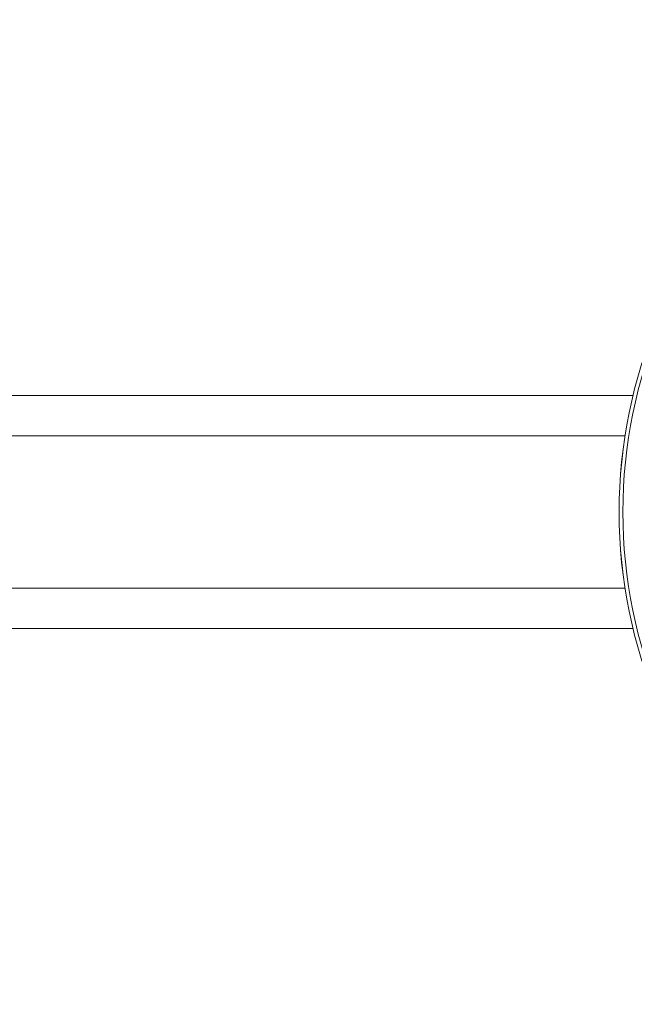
# Model space of a CAD drawing. Header units: millimetres. Extents: x -453 to 1924, y -67 to 428.
# Tile 20 of 88: x -147 to -113, y 373 to 428. Entities that reach past the tile are written whole.
import ezdxf

# ---------------------------------------------------------------- set-up
doc = ezdxf.new("R2010")
doc.units = ezdxf.units.MM

# ---------------------------------------------------------------- blocks, each defined once
blk = doc.blocks.new('Drawing View1')
at = {"color": 7, "linetype": 'Continuous', "lineweight": 18}
for p, q in [((-26.678, 33.958), (-96.41, 33.958)), ((-96.41, 31.708), (-27.127, 31.708)), ((-96.41, 23.208), (-27.127, 23.208)), ((-96.41, 20.958), (-26.678, 20.958))]:
    blk.add_line(p, q, dxfattribs=at)
for radius in [27.458, 27.457, 27.249]:
    blk.add_circle((0, 27.458), radius, dxfattribs=at)

msp = doc.modelspace()

# ---------------------------------------------------------------- block references
at = {"color": 7, "linetype": 'Continuous', "lineweight": 18}
msp.add_blockref('Drawing View1', (-86.291, 372.684), dxfattribs=at)

doc.saveas('drawing.dxf')
